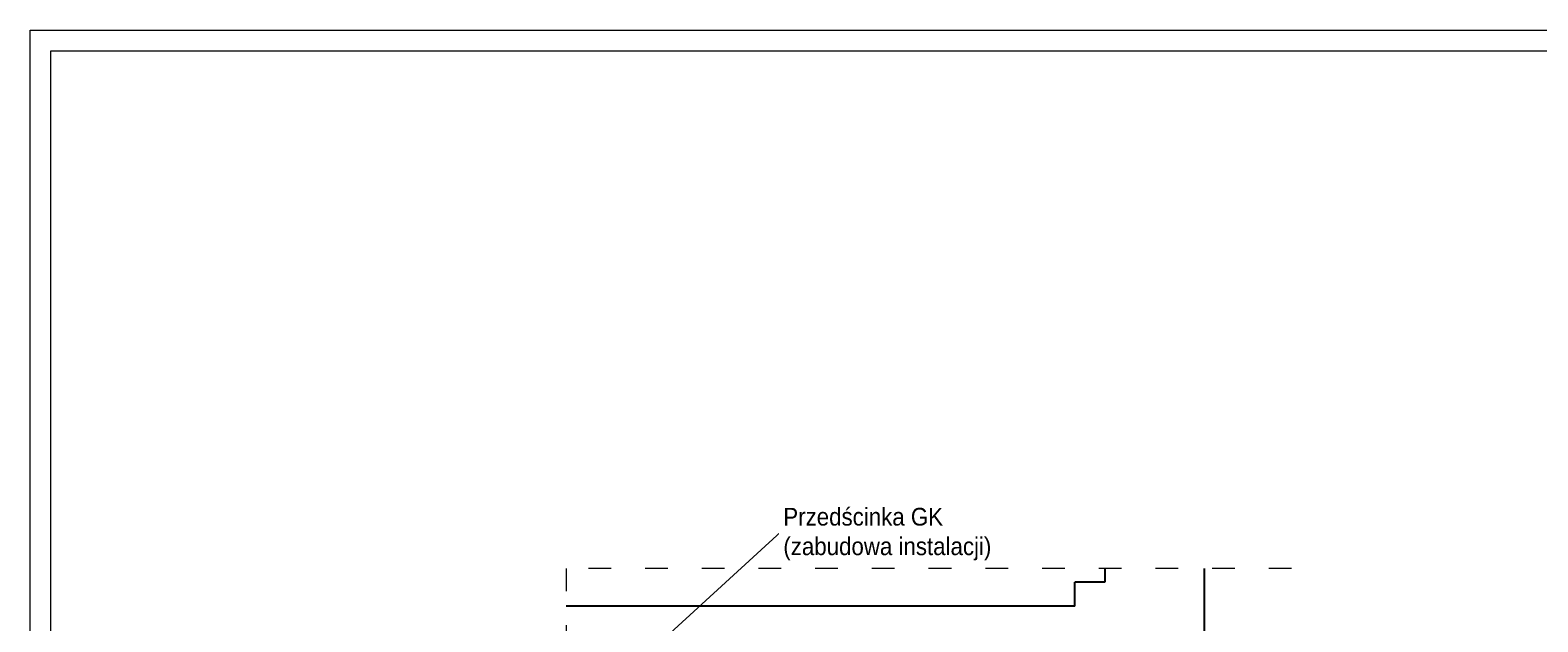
# Model space of a CAD drawing. Header units: centimetres. Extents: x 695802 to 711011, y 25963 to 44188.
# Tile 114 of 157: x 695802 to 697078, y 40249 to 40749. Entities that reach past the tile are written whole.
import ezdxf

# ---------------------------------------------------------------- set-up
doc = ezdxf.new("R2010")
doc.units = ezdxf.units.CM
doc.linetypes.add('ACAD_ISO03W100', pattern=[30, 12, -18])
doc.layers.add('Obrys powierzchni', color=50, linetype='Continuous', lineweight=9, plot=False)
doc.layers.add('Przekrojowa', color=253, linetype='Continuous', lineweight=25)
doc.layers.add('Widokowa', color=140, linetype='Continuous', lineweight=9)
doc.layers.add('S3_wumurowania', color=7, linetype='Continuous', lineweight=18, true_color=0x10f400)
doc.styles.add('ARIELCE', font='arial.ttf', dxfattribs={"width": 0.9})

msp = doc.modelspace()

# ---------------------------------------------------------------- linework, layer by layer
at = {"layer": 'Obrys powierzchni', "ltscale": 1.6}
for points in [[(695801.7, 40749.2), (697901.7, 40749.2), (697901.7, 39264.2), (695801.7, 39264.2)], [(695819.2, 40731.7), (697884.2, 40731.7), (697884.2, 39281.7), (695819.2, 39281.7)]]:
    msp.add_lwpolyline(points, close=True, dxfattribs=at)
at = {"layer": 'Przekrojowa', "ltscale": 1.6}
for p, q in [((696711.4, 40293.8), (696711.4, 40282.3)), ((696795.7, 40191.1), (696795.7, 40293.8)), ((696711.4, 40282.3), (696685.9, 40282.2)), ((696685.9, 40261.9), (696685.9, 40282.2)), ((696269.9, 40261.9), (696255.5, 40261.9)), ((696685.9, 40261.9), (696269.9, 40261.9))]:
    msp.add_line(p, q, dxfattribs=at)
at = {"layer": 'S3_wumurowania', "ltscale": 1.6}
for p, q in [((696312.2, 40210.6), (696437, 40324.9)), ((696437, 40324.9), (696567.4, 40324.9))]:
    msp.add_line(p, q, dxfattribs=at)
at = {"layer": 'Widokowa', "linetype": 'ACAD_ISO03W100', "ltscale": 1.6}
msp.add_lwpolyline([(696869.4, 40293.8), (696255.5, 40293.8), (696255.5, 39663.2), (696869.8, 39663.2)], dxfattribs=at)

# ---------------------------------------------------------------- next in the draw order: texts
at = {"layer": 'S3_wumurowania', "ltscale": 1.6, "insert": (696439.2, 40345.1), "char_height": 7.5, "width": 201.871, "attachment_point": 1, "style": 'ARIELCE', "bg_fill": 2}
msp.add_mtext('{\\fArial|b0|i0|c238|p34;\\H2x;Przedścinka GK\\P(zabudowa instalacji)}', dxfattribs=at)

doc.saveas('drawing.dxf')
